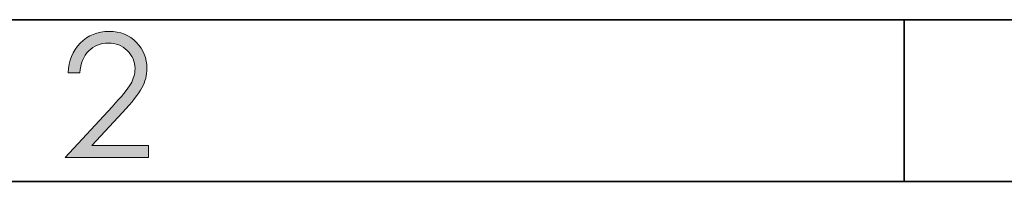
# Model space of a CAD drawing. Header units: inches. Extents: x 0 to 210, y -297 to 0.
# Tile 49 of 76: x 124 to 154, y -292 to -287. Entities that reach past the tile are written whole.
import ezdxf

# ---------------------------------------------------------------- set-up
doc = ezdxf.new("R2010")
doc.units = ezdxf.units.IN
doc.header["$MEASUREMENT"] = 0
doc.layers.add('Lag 1', color=7, linetype='Continuous')

# ---------------------------------------------------------------- blocks, each defined once
blk = doc.blocks.new('block 13')
at = {"layer": 'Lag 1', "true_color": 0x0d0c0d}
h = blk.add_hatch(color=188, dxfattribs=at)
h.dxf.hatch_style = 2
edge = h.paths.add_edge_path()
edge.add_spline(control_points=[(125.404, -288.646), (125.404, -288.646), (125.039, -288.646), (125.039, -288.646), (125.05, -288.271), (125.175, -287.964), (125.416, -287.723), (125.656, -287.482), (125.953, -287.362), (126.306, -287.362), (126.656, -287.362), (126.939, -287.475), (127.155, -287.701), (127.371, -287.926), (127.479, -288.193), (127.479, -288.499), (127.479, -288.715), (127.428, -288.917), (127.325, -289.106), (127.222, -289.294), (127.021, -289.55), (126.724, -289.872), (126.724, -289.872), (125.777, -290.891), (125.777, -290.891), (125.777, -290.891), (127.531, -290.891), (127.531, -290.891), (127.531, -290.891), (127.531, -291.258), (127.531, -291.258), (127.531, -291.258), (124.949, -291.258), (124.949, -291.258), (124.949, -291.258), (126.402, -289.689), (126.402, -289.689), (126.696, -289.374), (126.888, -289.14), (126.977, -288.987), (127.065, -288.834), (127.11, -288.674), (127.11, -288.505), (127.11, -288.291), (127.03, -288.107), (126.871, -287.952), (126.711, -287.798), (126.516, -287.721), (126.285, -287.721), (126.042, -287.721), (125.84, -287.802), (125.679, -287.964), (125.518, -288.126), (125.426, -288.353), (125.404, -288.646)], knot_values=[0, 0, 0, 0, 1, 1, 1, 2, 2, 2, 3, 3, 3, 4, 4, 4, 5, 5, 5, 6, 6, 6, 7, 7, 7, 8, 8, 8, 9, 9, 9, 10, 10, 10, 11, 11, 11, 12, 12, 12, 13, 13, 13, 14, 14, 14, 15, 15, 15, 16, 16, 16, 17, 17, 17, 18, 18, 18, 18], degree=3, periodic=1)
at = {"layer": 'Lag 1', "lineweight": 0}
blk.add_open_spline([(125.404, -288.646), (125.404, -288.646), (125.039, -288.646), (125.039, -288.646), (125.05, -288.271), (125.175, -287.964), (125.416, -287.723), (125.656, -287.482), (125.953, -287.362), (126.306, -287.362), (126.656, -287.362), (126.939, -287.475), (127.155, -287.701), (127.371, -287.926), (127.479, -288.193), (127.479, -288.499), (127.479, -288.715), (127.428, -288.917), (127.325, -289.106), (127.222, -289.294), (127.021, -289.55), (126.724, -289.872), (126.724, -289.872), (125.777, -290.891), (125.777, -290.891), (125.777, -290.891), (127.531, -290.891), (127.531, -290.891), (127.531, -290.891), (127.531, -291.258), (127.531, -291.258), (127.531, -291.258), (124.949, -291.258), (124.949, -291.258), (124.949, -291.258), (126.402, -289.689), (126.402, -289.689), (126.696, -289.374), (126.888, -289.14), (126.977, -288.987), (127.065, -288.834), (127.11, -288.674), (127.11, -288.505), (127.11, -288.291), (127.03, -288.107), (126.871, -287.952), (126.711, -287.798), (126.516, -287.721), (126.285, -287.721), (126.042, -287.721), (125.84, -287.802), (125.679, -287.964), (125.518, -288.126), (125.426, -288.353), (125.404, -288.646)], degree=3, knots=[0, 0, 0, 0, 1, 1, 1, 2, 2, 2, 3, 3, 3, 4, 4, 4, 5, 5, 5, 6, 6, 6, 7, 7, 7, 8, 8, 8, 9, 9, 9, 10, 10, 10, 11, 11, 11, 12, 12, 12, 13, 13, 13, 14, 14, 14, 15, 15, 15, 16, 16, 16, 17, 17, 17, 18, 18, 18, 18], dxfattribs=at)

msp = doc.modelspace()

# ---------------------------------------------------------------- linework, layer by layer
at = {"layer": 'Lag 1', "color": 188, "lineweight": 35, "true_color": 0x0d0c0d}
for points in [[(199.995, -287), (10.038, -287)], [(150.918, -287.016), (150.918, -292.026)], [(205, -292), (4.997, -292)]]:
    msp.add_lwpolyline(points, dxfattribs=at)

# ---------------------------------------------------------------- block references
at = {"layer": 'Lag 1'}
msp.add_blockref('block 13', (0, 0), dxfattribs=at)

doc.saveas('drawing.dxf')
